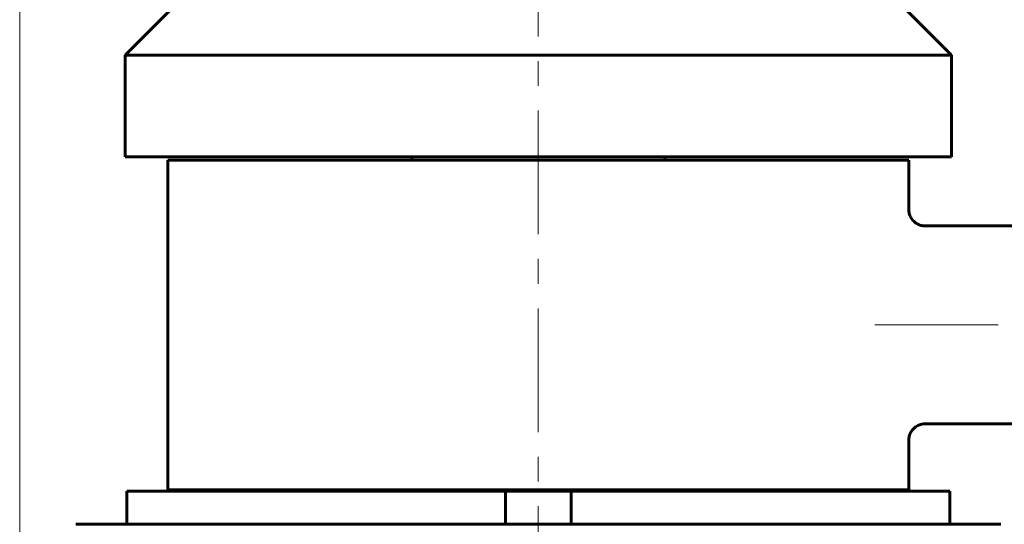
# Model space of a CAD drawing. Header units: millimetres. Extents: x 0 to 210, y 0 to 297.
# Tile 16 of 29: x 120 to 180, y 174 to 204. Entities that reach past the tile are written whole.
import ezdxf

# ---------------------------------------------------------------- set-up
doc = ezdxf.new("R2010")
doc.units = ezdxf.units.MM
for name, pattern in [('K5LT_AXLED', [12, 7.5, -1.5, 1.5, -1.5]), ('K5LT_BASIC', [0]), ('K5LT_THIN', [0])]:
    doc.linetypes.add(name, pattern=pattern)
doc.layers.add('Системный слой', color=7, linetype='Continuous')
doc.layers.add('Системный слой (1)', color=251, linetype='Continuous', true_color=0x6c6c6c)
doc.styles.add('KDIMTEXTSTYLE', font='txt', dxfattribs={"width": 0.96, "oblique": 15, "height": 5})
doc.styles.add('KTEXTSTYLE', font='txt', dxfattribs={"width": 0.96, "height": 5})
doc.dimstyles.new('KDIMSTYLE (1.00)', dxfattribs={"dimtxt": 5, "dimasz": 1, "dimexe": 2, "dimexo": 0, "dimgap": 1, "dimtad": 1, "dimtxsty": 'KDIMTEXTSTYLE', "dimsah": 1, "dimcen": 0, "dimdle": 1, "dimadec": 0, "dimazin": 0, "dimtfac": 0.667, "dimtmove": 0, "dimatfit": 3, "dimfxl": 1, "dimtvp": 1, "dimtolj": 1, "dimtzin": 0, "dimarcsym": 0})

# ---------------------------------------------------------------- blocks, each defined once
blk = doc.blocks.new('U69')
at = {"layer": 'Системный слой (1)', "color": 143, "linetype": 'K5LT_BASIC', "lineweight": 60, "true_color": 0x33acca}
for p, q in [((173.974, 192.644), (173.974, 195.644)), ((173.974, 175.644), (173.974, 178.643))]:
    blk.add_line(p, q, dxfattribs=at)
blk = doc.blocks.new('D7')
at = {"layer": 'Системный слой (1)'}
for points in [[(198.533, 234.644), (197.874, 239.644), (197.216, 234.644), (197.874, 235.144)], [(197.874, 130.644), (198.533, 135.644), (197.874, 135.144), (197.216, 135.644)]]:
    blk.add_hatch(color=7, dxfattribs=at).paths.add_polyline_path(points)
at = {"layer": 'Системный слой (1)', "color": 7, "linetype": 'K5LT_THIN', "lineweight": 18, "true_color": 0xffffff}
for p, q in [((167.5, 239.644), (199.874, 239.644)), ((197.216, 234.644), (197.874, 239.644)), ((197.874, 239.644), (198.533, 234.644)), ((197.874, 239.644), (197.874, 130.644)), ((197.874, 235.144), (197.216, 234.644)), ((198.533, 234.644), (197.874, 235.144)), ((197.874, 130.644), (197.216, 135.644)), ((197.216, 135.644), (197.874, 135.144)), ((197.874, 135.144), (198.533, 135.644)), ((198.533, 135.644), (197.874, 130.644)), ((172.986, 130.644), (199.874, 130.644))]:
    blk.add_line(p, q, dxfattribs=at)
blk.add_wipeout([(196.874, 180.001), (189.493, 180.001), (189.493, 189.876), (196.874, 189.876)]).dxf.layer = 'Системный слой (1)'
at = {"layer": 'Системный слой (1)', "color": 7, "insert": (190.287, 180.001), "char_height": 5, "attachment_point": 1, "rotation": 90, "style": 'KTEXTSTYLE'}
blk.add_mtext('\\fArial|b0|c204|p34;\\H5.0;\\W1.000;\\Q15;\\fGOST Type AU|b0|i0|c204|p34;\\Q15;\\W0.960;109', dxfattribs=at)
blk = doc.blocks.new('KDIMARROW_01')
at = {"layer": 'Системный слой'}
blk.add_hatch(color=0, dxfattribs=at).paths.add_polyline_path([(-5, -0.658), (0, 0), (-5, 0.658), (-4.5, 0)])
at = {"layer": 'Системный слой', "color": 0, "linetype": 'K5LT_THIN', "lineweight": 18}
for p, q in [((-4.5, 0), (-5, 0.658)), ((-5, 0.658), (0, 0)), ((0, 0), (-5, -0.658)), ((-5, -0.658), (-4.5, 0))]:
    blk.add_line(p, q, dxfattribs=at)
at = {"layer": 'Системный слой (1)', "color": 0, "linetype": 'K5LT_THIN', "lineweight": 18}
blk.add_line((151.474, 130.644), (150.474, 130.644), dxfattribs=at)
blk = doc.blocks.new('D8')
at = {"layer": 'Системный слой (1)'}
for points in [[(124.474, 258.356), (124.974, 259.014), (119.974, 258.356), (124.974, 257.698)], [(177.974, 257.698), (182.974, 258.356), (177.974, 259.014), (178.474, 258.356)]]:
    blk.add_hatch(color=7, dxfattribs=at).paths.add_polyline_path(points)
at = {"layer": 'Системный слой (1)', "color": 7, "linetype": 'K5LT_THIN', "lineweight": 18, "true_color": 0xffffff}
for p, q in [((119.974, 165.544), (119.974, 260.356)), ((182.974, 165.544), (182.974, 260.356)), ((119.974, 258.356), (124.974, 259.014)), ((124.974, 259.014), (124.474, 258.356)), ((178.474, 258.356), (177.974, 259.014)), ((177.974, 259.014), (182.974, 258.356)), ((124.974, 257.698), (119.974, 258.356)), ((119.974, 258.356), (182.974, 258.356)), ((124.474, 258.356), (124.974, 257.698)), ((182.974, 258.356), (177.974, 257.698)), ((177.974, 257.698), (178.474, 258.356))]:
    blk.add_line(p, q, dxfattribs=at)
blk.add_wipeout([(145.802, 259.356), (145.802, 266.738), (156.693, 266.738), (156.693, 259.356)]).dxf.layer = 'Системный слой (1)'
at = {"layer": 'Системный слой (1)', "color": 7, "char_height": 5, "attachment_point": 1, "style": 'KTEXTSTYLE'}
for s, insert in [('\\fArial|b0|c204|p34;\\H5.0;\\W1.000;\\Q15;\\fGOST Type AU|b0|i0|c204|p34;\\Q15;\\W0.960;⌀', (145.802, 265.944)), ('\\fArial|b0|c204|p34;\\H5.0;\\W1.000;\\Q15;\\fGOST Type AU|b0|i0|c204|p34;\\Q15;\\W0.960;63', (149.109, 265.944))]:
    blk.add_mtext(s, dxfattribs=dict(at, insert=insert))

msp = doc.modelspace()

# ---------------------------------------------------------------- linework, layer by layer
at = {"layer": 'Системный слой (1)', "color": 143, "linetype": 'K5LT_BASIC', "lineweight": 60, "true_color": 0x33acca}
for p, q in [((126.384, 202.016), (129.212, 204.844)), ((176.564, 202.016), (173.736, 204.844)), ((126.384, 195.844), (126.384, 202.016)), ((126.384, 202.016), (176.564, 202.016)), ((176.564, 195.844), (176.564, 202.016)), ((126.384, 195.844), (176.564, 195.844)), ((128.974, 195.644), (173.974, 195.644)), ((128.974, 175.644), (128.974, 195.644)), ((143.784, 195.644), (143.784, 195.844)), ((159.165, 195.644), (159.165, 195.844)), ((173.974, 192.644), (173.974, 192.644)), ((174.974, 191.644), (174.974, 191.644)), ((174.974, 191.644), (181.974, 191.644)), ((174.974, 179.644), (181.974, 179.644)), ((174.974, 179.643), (174.974, 179.643)), ((173.974, 178.643), (173.974, 178.643)), ((127.474, 175.544), (126.474, 175.544)), ((126.474, 175.544), (126.474, 173.544)), ((127.474, 175.544), (128.166, 175.544)), ((129.158, 175.544), (128.166, 175.544)), ((128.974, 175.644), (173.974, 175.644)), ((129.158, 175.544), (148.602, 175.544)), ((143.784, 175.544), (143.784, 175.644)), ((149.474, 175.544), (148.602, 175.544)), ((149.474, 175.544), (149.474, 173.544)), ((150.474, 175.544), (149.474, 175.544)), ((150.474, 175.544), (152.474, 175.544)), ((153.474, 175.544), (152.474, 175.544)), ((153.474, 173.544), (153.474, 175.544)), ((154.346, 175.544), (153.474, 175.544)), ((154.346, 175.544), (173.79, 175.544)), ((159.165, 175.544), (159.165, 175.644)), ((174.782, 175.544), (173.79, 175.544)), ((174.782, 175.544), (175.474, 175.544)), ((176.474, 175.544), (175.474, 175.544)), ((176.474, 173.544), (176.474, 175.544)), ((179.56, 173.544), (123.388, 173.544))]:
    msp.add_line(p, q, dxfattribs=at)
for points, knots in [([(173.974, 192.644), (173.974, 192.644), (173.974, 192.644), (173.974, 192.643), (173.974, 192.643), (173.974, 192.642), (173.974, 192.641), (173.974, 192.639), (173.974, 192.638), (173.974, 192.634), (173.974, 192.631), (173.975, 192.623), (173.975, 192.618), (173.975, 192.602), (173.976, 192.592), (173.978, 192.562), (173.98, 192.542), (173.987, 192.483), (173.995, 192.444), (174.016, 192.362), (174.03, 192.319), (174.063, 192.235), (174.083, 192.193), (174.129, 192.112), (174.154, 192.074), (174.21, 192), (174.24, 191.966), (174.299, 191.907), (174.327, 191.882), (174.389, 191.833), (174.424, 191.809), (174.498, 191.765), (174.537, 191.745), (174.618, 191.71), (174.66, 191.695), (174.747, 191.67), (174.791, 191.661), (174.881, 191.648), (174.928, 191.644), (174.974, 191.644)], [0, 0, 0, 0, 0.007466, 0.007466, 0.020531, 0.020531, 0.044794, 0.044794, 0.091455, 0.091455, 0.18291, 0.18291, 0.363954, 0.363954, 0.718572, 0.718572, 1.412872, 1.412872, 2.771596, 2.771596, 4.318048, 4.318048, 5.903196, 5.903196, 7.497281, 7.497281, 9.067499, 9.067499, 10.356233, 10.356233, 11.806154, 11.806154, 13.312169, 13.312169, 14.853851, 14.853851, 16.399163, 16.399163, 18, 18, 18, 18]), ([(173.974, 178.643), (173.974, 178.643), (173.974, 178.643), (173.974, 178.644), (173.974, 178.644), (173.974, 178.645), (173.974, 178.646), (173.974, 178.648), (173.974, 178.649), (173.974, 178.653), (173.974, 178.656), (173.974, 178.664), (173.975, 178.669), (173.975, 178.685), (173.976, 178.695), (173.978, 178.725), (173.98, 178.746), (173.987, 178.805), (173.995, 178.843), (174.016, 178.925), (174.03, 178.968), (174.064, 179.052), (174.084, 179.094), (174.129, 179.174), (174.155, 179.213), (174.211, 179.287), (174.241, 179.321), (174.299, 179.38), (174.327, 179.404), (174.39, 179.454), (174.425, 179.478), (174.499, 179.522), (174.538, 179.542), (174.62, 179.577), (174.662, 179.593), (174.749, 179.617), (174.793, 179.627), (174.883, 179.639), (174.928, 179.643), (174.974, 179.643)], [0, 0, 0, 0, 0.007462, 0.007462, 0.02052, 0.02052, 0.044771, 0.044771, 0.091406, 0.091406, 0.182813, 0.182813, 0.363761, 0.363761, 0.718193, 0.718193, 1.412133, 1.412133, 2.770165, 2.770165, 4.316321, 4.316321, 5.901869, 5.901869, 7.499096, 7.499096, 9.074114, 9.074114, 10.353106, 10.353106, 11.810526, 11.810526, 13.324846, 13.324846, 14.873415, 14.873415, 16.424137, 16.424137, 18, 18, 18, 18])]:
    msp.add_open_spline(points, degree=3, knots=knots, dxfattribs=at)

# ---------------------------------------------------------------- block references
at = {"layer": 'Системный слой (1)'}
msp.add_blockref('U69', (0, 0), dxfattribs=at)

# ---------------------------------------------------------------- next in the draw order: dimensions: what is measured, and where the dimension line sits
at = {"layer": 'Системный слой (1)', "color": 7}
dim = msp.add_linear_dim(base=(197.874, 239.644), p1=(172.986, 130.644), p2=(167.5, 239.644), angle=90, dimstyle='KDIMSTYLE (1.00)', override={"dimexo": 0, "dimpost": '\\fGOST Type AU|b0|c204|p34;\\H5.0;\\W0.960;\\Q15;<>', "dimblk1": 'KDIMARROW_01', "dimblk2": 'KDIMARROW_01', "dimse1": 0, "dimse2": 0, "dimclrt": 7, "dimtol": 1, "dimtp": 0, "dimtm": 0, "dimtdec": 5, "dimtolj": 1}, dxfattribs=at)
dim.commit()
dim.dimension.update_dxf_attribs({"geometry": 'D7', "text_midpoint": (197.874, 185.144), "dimtype": 160})

# ---------------------------------------------------------------- next in the draw order: dimensions: what is measured, and where the dimension line sits
dim = msp.add_linear_dim(base=(119.974, 258.356), p1=(182.974, 165.544), p2=(119.974, 165.544), dimstyle='KDIMSTYLE (1.00)', override={"dimexo": 0, "dimpost": '\\fGOST Type AU|b0|c204|p34;\\H5.0;\\W0.960;\\Q15;∅<>', "dimblk1": 'KDIMARROW_01', "dimblk2": 'KDIMARROW_01', "dimse1": 0, "dimse2": 0, "dimclrt": 7, "dimtol": 1, "dimtp": 0, "dimtm": 0, "dimtdec": 5, "dimtolj": 1}, dxfattribs=at)
dim.commit()
dim.dimension.update_dxf_attribs({"geometry": 'D8', "text_midpoint": (151.474, 258.356), "dimtype": 160})

# ---------------------------------------------------------------- next in the draw order: linework, layer by layer
at = {"layer": 'Системный слой (1)', "color": 30, "linetype": 'K5LT_AXLED', "lineweight": 18, "true_color": 0xff8000}
for p, q in [((151.474, 131.144), (151.474, 240.644)), ((171.907, 185.644), (183.974, 185.644))]:
    msp.add_line(p, q, dxfattribs=at)

doc.saveas('drawing.dxf')
